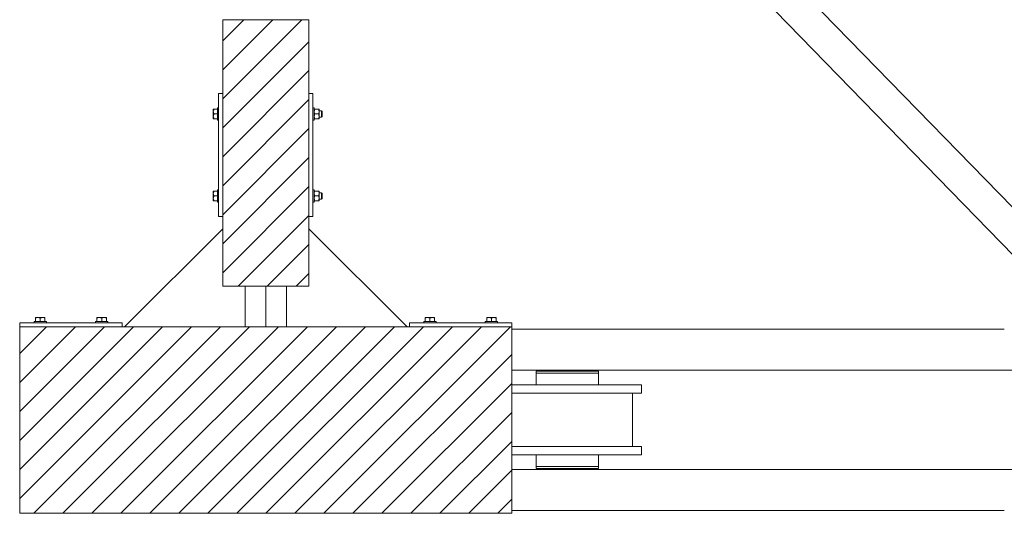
# Model space of a CAD drawing. Header units: millimetres. Extents: x -1413 to 6997, y -739331 to -733391.
# Tile 25 of 47: x 5525 to 6005, y -736772 to -736532. Entities that reach past the tile are written whole.
import ezdxf

# ---------------------------------------------------------------- set-up
doc = ezdxf.new("R2010")
doc.units = ezdxf.units.MM
doc.header["$MEASUREMENT"] = 0
for name, color, linetype, lineweight in [('Side Cradle Blocks', 7, 'Continuous', 0), ('Side Cradle Stbd', 7, 'Continuous', 0), ('Side Slip Cradle Stbd', 7, 'Continuous', 0)]:
    doc.layers.add(name, color=color, linetype=linetype, lineweight=lineweight)

# ---------------------------------------------------------------- blocks, each defined once
blk = doc.blocks.new('*U59')
at = {"linetype": 'Continuous', "lineweight": 0}
h = blk.add_hatch(dxfattribs=at)
h.set_pattern_fill('HATCH', color=30, style=0, pattern_type=2)
h.set_pattern_definition([(45, (2854.590769, -257.614012), (-7.071067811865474, 7.071067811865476), [])])
h.paths.add_polyline_path([(2874.366115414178, -170.803738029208), (2873.366099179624, -170.803738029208), (2853.36577448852, -170.803738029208), (2833.365449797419, -170.803738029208), (2832.365433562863, -170.803738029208), (2832.365433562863, -206.8043224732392), (2832.365433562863, -266.8052965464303), (2832.365433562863, -272.7770902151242), (2832.365433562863, -300.8058485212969), (2843.308990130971, -300.8058485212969), (2853.36577448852, -300.8058485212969), (2863.422558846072, -300.8058485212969), (2874.366115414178, -300.8058485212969), (2874.366115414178, -272.7770902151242), (2874.366115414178, -266.8052965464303), (2874.366115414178, -206.8043224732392)])
h = blk.add_hatch(dxfattribs=at)
h.set_pattern_fill('HATCH', color=30, style=0, pattern_type=2)
h.set_pattern_definition([(45, (2856.211598, -337.85115), (-7.071067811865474, 7.071067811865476), [])])
h.paths.add_polyline_path([(2973.367722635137, -411.6359655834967), (2973.367722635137, -410.3226948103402), (2973.367722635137, -390.3223701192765), (2973.367722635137, -383.0222511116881), (2973.367722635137, -379.0221861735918), (2973.367722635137, -353.02175919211), (2973.367722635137, -349.0216942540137), (2973.367722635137, -341.8348251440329), (2973.367722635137, -321.8345004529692), (2973.367722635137, -320.6344737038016), (2933.126881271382, -320.6344809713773), (2923.366910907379, -320.6344806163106), (2922.223506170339, -320.6344805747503), (2863.422558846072, -320.6344784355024), (2853.36577448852, -320.634478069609), (2843.308990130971, -320.6344777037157), (2784.508042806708, -320.6344755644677), (2783.364638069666, -320.6344755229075), (2733.36382634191, -320.6344737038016), (2733.36382634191, -321.8345004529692), (2733.36382634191, -341.8348251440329), (2733.36382634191, -349.0216942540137), (2733.36382634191, -353.02175919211), (2733.363826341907, -379.0221861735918), (2733.363826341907, -383.0222511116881), (2733.363826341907, -390.3223701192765), (2733.363826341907, -410.3226948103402), (2733.363826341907, -411.6359583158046), (2783.364638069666, -411.6359583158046), (2784.621286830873, -411.6359583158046), (2843.308990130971, -411.6359583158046), (2853.36577448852, -411.6359583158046), (2863.422558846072, -411.6359583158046), (2922.110262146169, -411.6359583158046), (2923.366910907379, -411.6359583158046), (2933.126881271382, -411.6359583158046)])
at = {"color": 30, "linetype": 'Continuous', "lineweight": 0, "flags": 128}
blk.add_lwpolyline([(2874.366115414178, -170.803738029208), (2873.366099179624, -170.803738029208), (2853.36577448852, -170.803738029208), (2833.365449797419, -170.803738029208), (2832.365433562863, -170.803738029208), (2832.365433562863, -206.8043224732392), (2832.365433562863, -266.8052965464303), (2832.365433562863, -272.7770902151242), (2832.365433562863, -300.8058485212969), (2843.308990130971, -300.8058485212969), (2853.36577448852, -300.8058485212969), (2863.422558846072, -300.8058485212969), (2874.366115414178, -300.8058485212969), (2874.366115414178, -272.7770902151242), (2874.366115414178, -266.8052965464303), (2874.366115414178, -206.8043224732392), (2874.366115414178, -170.803738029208)], close=True, dxfattribs=at)
blk.add_lwpolyline([(2973.367722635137, -411.6359655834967), (2973.367722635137, -410.3226948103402), (2973.367722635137, -390.3223701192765), (2973.367722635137, -383.0222511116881), (2973.367722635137, -379.0221861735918), (2973.367722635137, -353.02175919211), (2973.367722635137, -349.0216942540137), (2973.367722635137, -341.8348251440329), (2973.367722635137, -321.8345004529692), (2973.367722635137, -320.6344737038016), (2933.126881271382, -320.6344809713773), (2923.366910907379, -320.6344806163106), (2922.223506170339, -320.6344805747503), (2863.422558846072, -320.6344784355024), (2853.36577448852, -320.634478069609), (2843.308990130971, -320.6344777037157), (2784.508042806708, -320.6344755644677), (2783.364638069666, -320.6344755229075), (2733.36382634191, -320.6344737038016), (2733.36382634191, -321.8345004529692), (2733.36382634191, -341.8348251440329), (2733.36382634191, -349.0216942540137), (2733.36382634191, -353.02175919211), (2733.363826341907, -379.0221861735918), (2733.363826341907, -383.0222511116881), (2733.363826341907, -390.3223701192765), (2733.363826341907, -410.3226948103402), (2733.363826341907, -411.6359583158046), (2783.364638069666, -411.6359583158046), (2784.621286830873, -411.6359583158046), (2843.308990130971, -411.6359583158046), (2853.36577448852, -411.6359583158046), (2863.422558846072, -411.6359583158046), (2922.110262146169, -411.6359583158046), (2923.366910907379, -411.6359583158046), (2933.126881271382, -411.6359583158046), (2973.367722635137, -411.6359655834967)], dxfattribs=at)
at = {"layer": 'Side Cradle Blocks', "color": 7, "linetype": 'Continuous', "lineweight": 0}
for p, q in [((2874.366115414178, -170.803738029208), (2832.365433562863, -170.803738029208)), ((2832.365433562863, -170.803738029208), (2832.365433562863, -300.8058485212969)), ((2874.366115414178, -300.8058485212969), (2874.366115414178, -170.803738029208)), ((2830.365401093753, -206.8043224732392), (2832.365426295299, -206.8043224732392)), ((2830.365401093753, -266.8052965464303), (2830.365401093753, -206.8043224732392)), ((2876.366147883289, -206.8043224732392), (2874.366122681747, -206.8043224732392)), ((2876.366147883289, -266.8052965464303), (2876.366147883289, -206.8043224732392)), ((2827.765431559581, -214.6040839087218), (2827.765358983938, -214.6258559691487)), ((2827.765358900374, -214.6258958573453), (2827.765431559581, -214.6695016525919)), ((2827.765358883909, -215.6461570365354), (2827.765358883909, -215.0329463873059)), ((2827.765431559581, -215.057799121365), (2827.765358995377, -215.0329845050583)), ((2827.765358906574, -215.6463281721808), (2827.765431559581, -216.1949301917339)), ((2827.921990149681, -214.4878292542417), (2828.123746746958, -214.4878292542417)), ((2827.927066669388, -214.9151059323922), (2828.123746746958, -214.4878292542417)), ((2828.123746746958, -214.4878292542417), (2829.765384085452, -214.4878292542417)), ((2876.966164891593, -214.6237057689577), (2876.966230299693, -214.6040839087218)), ((2877.009873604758, -215.2545633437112), (2876.966164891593, -215.6460919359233)), ((2876.966230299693, -215.193848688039), (2876.966224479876, -215.2044515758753)), ((2877.122788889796, -214.4878292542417), (2877.324545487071, -214.4878292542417)), ((2878.999377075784, -214.4878292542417), (2877.324545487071, -214.4878292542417)), ((2878.999377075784, -214.4878292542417), (2879.196057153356, -214.9151059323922)), ((2879.221445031, -216.344474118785), (2879.33281234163, -215.9414142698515)), ((2879.357764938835, -214.4878292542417), (2879.322813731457, -214.4878292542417)), ((2879.357764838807, -214.6258559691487), (2879.357692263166, -214.6040839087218)), ((2879.357692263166, -215.1938486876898), (2879.357698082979, -215.2044515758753)), ((2879.357764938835, -215.6461570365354), (2879.357764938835, -215.0329463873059)), ((2879.357764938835, -215.6461570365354), (2879.357764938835, -216.3974244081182)), ((2827.765358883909, -217.9628126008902), (2827.765358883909, -217.2115452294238)), ((2827.765431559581, -217.4140394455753), (2827.765358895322, -217.9627264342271)), ((2827.765358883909, -219.1211403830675), (2827.765358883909, -218.9830836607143)), ((2827.765431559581, -219.0048857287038), (2827.765358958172, -218.9831059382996)), ((2827.813518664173, -219.1211403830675), (2827.765358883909, -219.1211403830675)), ((2828.123746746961, -216.8044848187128), (2827.915386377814, -216.3728691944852)), ((2828.123746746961, -219.1211403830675), (2827.915386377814, -218.6895247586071)), ((2827.927066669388, -217.2317614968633), (2828.123746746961, -216.8044848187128)), ((2828.123746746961, -216.8044848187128), (2829.765383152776, -216.8044848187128)), ((2829.76538408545, -219.1211403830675), (2828.123746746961, -219.1211403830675)), ((2829.765391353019, -217.9525537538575), (2829.765391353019, -216.8044848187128)), ((2877.009873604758, -217.5712189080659), (2876.966164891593, -217.9627475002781)), ((2876.966230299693, -219.0048857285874), (2876.966164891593, -218.9852638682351)), ((2877.014317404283, -219.1211403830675), (2876.966164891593, -219.1211403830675)), ((2876.966224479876, -218.4045180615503), (2876.966230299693, -218.4151209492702)), ((2877.116185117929, -216.3728691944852), (2877.324545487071, -216.8044848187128)), ((2877.116185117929, -218.6895247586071), (2877.324545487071, -219.1211403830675)), ((2877.324545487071, -216.8044848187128), (2878.999377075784, -216.8044848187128)), ((2877.324545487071, -219.1211403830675), (2878.999377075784, -219.1211403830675)), ((2878.999377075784, -216.8044848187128), (2879.196057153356, -217.2317614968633)), ((2879.201133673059, -219.1211403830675), (2878.999377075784, -219.1211403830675)), ((2879.201133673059, -219.1211403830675), (2879.208800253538, -219.1211403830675)), ((2879.221445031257, -218.6611296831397), (2879.332812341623, -218.2580698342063)), ((2879.357692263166, -218.4151209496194), (2879.357698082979, -218.4045180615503)), ((2879.357692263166, -219.0048857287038), (2879.357764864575, -218.9831059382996)), ((2879.357764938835, -217.9628126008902), (2879.357764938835, -218.5760232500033)), ((2880.566216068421, -217.9358740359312), (2880.566216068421, -217.41678825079)), ((2880.766219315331, -217.7944503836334), (2880.766219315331, -217.3402503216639)), ((2827.765358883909, -254.4884786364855), (2827.765358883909, -254.6265353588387)), ((2827.813518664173, -254.4884786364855), (2827.765358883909, -254.4884786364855)), ((2827.765358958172, -254.6265130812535), (2827.765431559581, -254.6047332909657)), ((2827.765358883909, -255.6468064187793), (2827.765358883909, -256.3980737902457)), ((2827.765358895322, -255.646892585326), (2827.765431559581, -256.1955795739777)), ((2827.765431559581, -257.4146888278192), (2827.765358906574, -257.9632908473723)), ((2827.765358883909, -257.9634619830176), (2827.765358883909, -258.5766726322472)), ((2827.765358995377, -258.5766345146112), (2827.765431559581, -258.5518198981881)), ((2827.765431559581, -258.9401173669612), (2827.765358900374, -258.9837231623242)), ((2827.765431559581, -259.0055351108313), (2827.765358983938, -258.9837630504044)), ((2828.123746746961, -254.4884786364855), (2827.915386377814, -254.9200942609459)), ((2828.123746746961, -256.8051342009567), (2827.915386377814, -257.2367498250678)), ((2827.921990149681, -259.121789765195), (2828.123746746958, -259.121789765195)), ((2827.927066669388, -256.3778575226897), (2828.123746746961, -256.8051342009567)), ((2827.927066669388, -258.6945130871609), (2828.123746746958, -259.121789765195)), ((2829.76538408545, -254.4884786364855), (2828.123746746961, -254.4884786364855)), ((2828.123746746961, -256.8051342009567), (2829.765383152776, -256.8051342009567)), ((2828.123746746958, -259.121789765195), (2829.765384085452, -259.121789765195)), ((2829.765391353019, -255.6570652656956), (2829.765391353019, -256.8051342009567)), ((2877.014317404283, -254.4884786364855), (2876.966164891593, -254.4884786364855)), ((2876.966230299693, -254.6047332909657), (2876.966164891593, -254.6243551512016)), ((2877.009873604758, -256.0384001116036), (2876.966164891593, -255.646871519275)), ((2877.009873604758, -258.3550556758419), (2876.966164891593, -257.9635270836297)), ((2876.966230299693, -259.0055351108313), (2876.966164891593, -258.9859132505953)), ((2876.966230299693, -255.1944980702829), (2876.966224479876, -255.2051009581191)), ((2876.966224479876, -258.4051674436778), (2876.966230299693, -258.4157703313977)), ((2877.116185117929, -254.9200942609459), (2877.324545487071, -254.4884786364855)), ((2877.116185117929, -257.2367498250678), (2877.324545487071, -256.8051342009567)), ((2877.122788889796, -259.121789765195), (2877.324545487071, -259.121789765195)), ((2877.324545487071, -254.4884786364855), (2878.999377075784, -254.4884786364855)), ((2877.324545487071, -256.8051342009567), (2878.999377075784, -256.8051342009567)), ((2878.999377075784, -259.121789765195), (2877.324545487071, -259.121789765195)), ((2878.999377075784, -254.4884786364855), (2879.201133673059, -254.4884786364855)), ((2878.999377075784, -256.8051342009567), (2879.196057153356, -256.3778575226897)), ((2878.999377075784, -259.121789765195), (2879.196057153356, -258.6945130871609)), ((2879.201133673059, -254.4884786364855), (2879.208800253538, -254.4884786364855)), ((2879.221445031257, -254.9484893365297), (2879.332812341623, -255.3515491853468)), ((2879.221445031, -257.2651449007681), (2879.33281234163, -257.668204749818)), ((2879.357764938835, -259.121789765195), (2879.322813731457, -259.121789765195)), ((2879.357692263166, -254.6047332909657), (2879.357764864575, -254.6265130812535)), ((2879.357698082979, -255.2051009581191), (2879.357692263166, -255.1944980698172)), ((2879.357698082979, -258.4051674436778), (2879.357692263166, -258.4157703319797)), ((2879.357692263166, -259.0055351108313), (2879.357764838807, -258.9837630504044)), ((2879.357764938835, -255.6468064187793), (2879.357764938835, -255.0335957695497)), ((2879.357764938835, -257.9634619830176), (2879.357764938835, -257.2121946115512)), ((2879.357764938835, -257.9634619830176), (2879.357764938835, -258.5766726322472)), ((2880.566216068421, -255.6737449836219), (2880.566216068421, -256.1928307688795)), ((2880.766219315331, -255.8151686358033), (2880.766219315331, -256.2693686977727)), ((2832.365426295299, -266.8052965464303), (2830.365401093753, -266.8052965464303)), ((2874.366122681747, -266.8052965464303), (2876.366147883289, -266.8052965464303)), ((2832.365433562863, -300.8058485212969), (2874.366115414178, -300.8058485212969)), ((2741.047333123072, -316.191037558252), (2741.047333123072, -316.3927941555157)), ((2741.474609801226, -316.1961140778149), (2741.047333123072, -316.3927941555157)), ((2741.047333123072, -316.3927941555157), (2741.047333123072, -318.0344314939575)), ((2741.16358777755, -316.0344789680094), (2741.185359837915, -316.0344063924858)), ((2741.229005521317, -316.0344789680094), (2741.185399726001, -316.0344063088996)), ((2742.205660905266, -316.0344062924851), (2741.592450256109, -316.0344062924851)), ((2741.592488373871, -316.0344064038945), (2741.617302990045, -316.0344789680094)), ((2742.754434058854, -316.0344789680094), (2742.205832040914, -316.0344063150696)), ((2743.363988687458, -316.3927941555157), (2742.932373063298, -316.1844337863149)), ((2743.791265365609, -316.1961140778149), (2743.363988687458, -316.3927941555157)), ((2743.363988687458, -316.3927941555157), (2743.363988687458, -318.034430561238)), ((2744.522316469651, -316.0344062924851), (2743.771049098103, -316.0344062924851)), ((2744.522230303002, -316.0344063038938), (2743.973543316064, -316.0344789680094)), ((2745.680644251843, -316.3927941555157), (2745.249028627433, -316.1844337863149)), ((2745.680644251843, -316.0344062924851), (2745.542587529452, -316.0344062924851)), ((2745.542609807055, -316.0344063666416), (2745.564389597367, -316.0344789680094)), ((2745.680644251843, -316.0825660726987), (2745.680644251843, -316.0344062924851)), ((2745.680644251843, -318.0344314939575), (2745.680644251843, -316.3927941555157)), ((2771.047820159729, -316.0344062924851), (2771.185876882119, -316.0344062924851)), ((2771.047820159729, -316.0825660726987), (2771.047820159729, -316.0344062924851)), ((2771.047820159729, -316.3927941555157), (2771.479435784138, -316.1844337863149)), ((2771.047820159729, -318.0344314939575), (2771.047820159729, -316.3927941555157)), ((2771.164074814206, -316.0344789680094), (2771.185854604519, -316.0344063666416)), ((2772.206147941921, -316.0344062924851), (2772.957415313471, -316.0344062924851)), ((2772.754921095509, -316.0344789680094), (2772.206234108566, -316.0344063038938)), ((2772.937199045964, -316.1961140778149), (2773.364475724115, -316.3927941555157)), ((2773.364475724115, -316.3927941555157), (2773.796091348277, -316.1844337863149)), ((2773.364475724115, -316.3927941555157), (2773.364475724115, -318.034430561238)), ((2774.522632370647, -316.0344063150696), (2773.974030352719, -316.0344789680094)), ((2774.522803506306, -316.0344062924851), (2775.136014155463, -316.0344062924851)), ((2775.11116142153, -316.0344789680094), (2775.135976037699, -316.0344064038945)), ((2775.253854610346, -316.1961140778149), (2775.681131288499, -316.3927941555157)), ((2775.54306468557, -316.0344063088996), (2775.499458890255, -316.0344789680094)), ((2775.564876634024, -316.0344789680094), (2775.543104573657, -316.0344063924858)), ((2775.681131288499, -316.191037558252), (2775.681131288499, -316.3927941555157)), ((2775.681131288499, -316.3927941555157), (2775.681131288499, -318.0344314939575)), ((2931.050417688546, -316.191037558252), (2931.050417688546, -316.3927941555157)), ((2931.477694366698, -316.1961140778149), (2931.050417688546, -316.3927941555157)), ((2931.050417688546, -316.3927941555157), (2931.050417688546, -318.0344314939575)), ((2931.166672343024, -316.0344789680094), (2931.18844440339, -316.0344063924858)), ((2931.232090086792, -316.0344789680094), (2931.188484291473, -316.0344063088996)), ((2932.208745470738, -316.0344062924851), (2931.595534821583, -316.0344062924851)), ((2931.595572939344, -316.0344064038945), (2931.620387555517, -316.0344789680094)), ((2932.757518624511, -316.0344789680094), (2932.208916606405, -316.0344063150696)), ((2933.126881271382, -316.2768426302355), (2932.93545762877, -316.1844337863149)), ((2933.774133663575, -316.0344062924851), (2933.126881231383, -316.0344062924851)), ((2933.367073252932, -316.3927941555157), (2933.126881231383, -316.2768426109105)), ((2933.79434993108, -316.1961140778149), (2933.367073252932, -316.3927941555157)), ((2933.367073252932, -316.3927941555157), (2933.367073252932, -318.034430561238)), ((2934.525401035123, -316.0344062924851), (2933.774133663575, -316.0344062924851)), ((2934.525314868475, -316.0344063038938), (2933.976627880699, -316.0344789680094)), ((2935.683728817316, -316.3927941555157), (2935.252113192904, -316.1844337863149)), ((2935.683728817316, -316.0344062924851), (2935.545672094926, -316.0344062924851)), ((2935.545694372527, -316.0344063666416), (2935.567474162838, -316.0344789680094)), ((2935.683728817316, -316.0825660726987), (2935.683728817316, -316.0344062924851)), ((2935.683728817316, -318.0344314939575), (2935.683728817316, -316.3927941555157)), ((2961.050904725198, -316.0344062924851), (2961.188961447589, -316.0344062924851)), ((2961.050904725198, -316.0825660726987), (2961.050904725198, -316.0344062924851)), ((2961.050904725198, -316.3927941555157), (2961.482520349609, -316.1844337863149)), ((2961.050904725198, -318.0344314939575), (2961.050904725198, -316.3927941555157)), ((2961.167159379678, -316.0344789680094), (2961.188939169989, -316.0344063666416)), ((2962.209232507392, -316.0344062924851), (2962.96049987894, -316.0344062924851)), ((2962.758005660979, -316.0344789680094), (2962.209318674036, -316.0344063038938)), ((2962.940283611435, -316.1961140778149), (2963.367560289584, -316.3927941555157)), ((2963.367560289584, -316.3927941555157), (2963.799175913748, -316.1844337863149)), ((2963.367560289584, -316.3927941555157), (2963.367560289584, -318.034430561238)), ((2964.525716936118, -316.0344063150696), (2963.97711491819, -316.0344789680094)), ((2964.525888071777, -316.0344062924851), (2965.139098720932, -316.0344062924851)), ((2965.114245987, -316.0344789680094), (2965.139060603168, -316.0344064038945)), ((2965.256939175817, -316.1961140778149), (2965.684215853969, -316.3927941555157)), ((2965.546149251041, -316.0344063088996), (2965.502543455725, -316.0344789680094)), ((2965.567961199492, -316.0344789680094), (2965.546189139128, -316.0344063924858)), ((2965.684215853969, -316.191037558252), (2965.684215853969, -316.3927941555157)), ((2965.684215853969, -316.3927941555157), (2965.684215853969, -318.0344314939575)), ((2733.36382634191, -320.6344737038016), (2733.36382634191, -318.6344485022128)), ((2733.36382634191, -318.6344485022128), (2783.364638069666, -318.6344485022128)), ((2733.363826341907, -320.6344809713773), (2933.126881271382, -320.6344809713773)), ((2733.363826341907, -411.6359583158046), (2733.363826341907, -320.6344809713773)), ((2744.51205762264, -318.0344387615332), (2743.363988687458, -318.0344387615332)), ((2772.21640678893, -318.0344387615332), (2773.364475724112, -318.0344387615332)), ((2783.364638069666, -318.6344485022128), (2783.364638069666, -320.6344737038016)), ((2933.126881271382, -318.6344485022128), (2923.366910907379, -318.6344485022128)), ((2923.366910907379, -318.6344485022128), (2923.366910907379, -320.6344737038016)), ((2933.126881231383, -318.0344387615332), (2933.367073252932, -318.0344387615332)), ((2973.367722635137, -318.6344485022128), (2933.126881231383, -318.6344485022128)), ((2933.126881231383, -320.6344809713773), (2973.367722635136, -320.6344809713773)), ((2934.515142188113, -318.0344387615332), (2933.367073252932, -318.0344387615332)), ((2962.219491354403, -318.0344387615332), (2963.367560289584, -318.0344387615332)), ((2973.367722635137, -320.6344737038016), (2973.367722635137, -318.6344485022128)), ((2973.367722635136, -320.6344809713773), (2973.367722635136, -411.6359583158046)), ((2933.126881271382, -411.6359583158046), (2733.363826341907, -411.6359583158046)), ((2973.367722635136, -411.6359583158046), (2933.126881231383, -411.6359583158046))]:
    blk.add_line(p, q, dxfattribs=at)
at = {"layer": 'Side Cradle Blocks', "color": 7, "linetype": 'Continuous', "lineweight": 0, "flags": 128}
for points in [[(2827.921990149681, -214.4878292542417), (2827.914747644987, -214.4878292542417), (2827.800310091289, -214.4878292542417), (2827.765358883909, -214.4878292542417), (2827.765358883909, -214.6258859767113), (2827.765358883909, -215.0329463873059)], [(2827.927066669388, -214.9151059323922), (2827.866727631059, -215.0461891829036), (2827.809074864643, -215.2545633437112), (2827.765358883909, -215.6461570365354), (2827.771684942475, -215.7945246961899), (2827.79031148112, -215.9414142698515), (2827.90167879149, -216.3444741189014), (2827.915386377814, -216.3728691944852)], [(2827.765358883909, -215.6461570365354), (2827.765358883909, -216.3974244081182), (2827.765358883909, -217.2115452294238)], [(2829.765391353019, -216.8044848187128), (2829.765391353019, -215.6564158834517), (2829.765391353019, -214.6831300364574), (2829.76539135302, -214.0328012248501), (2829.76539135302, -213.8044361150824), (2830.365393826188, -213.8044361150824)], [(2876.366155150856, -213.8044361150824), (2876.966157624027, -213.8044361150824), (2876.966157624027, -214.0328012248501), (2876.966157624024, -214.6831300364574), (2876.966157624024, -215.6564158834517), (2876.966157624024, -216.8044848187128), (2876.966157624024, -217.9525537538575), (2876.966157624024, -218.9258396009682), (2876.966157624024, -219.5761684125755), (2876.966157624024, -219.8045335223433), (2876.366155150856, -219.8045335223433)], [(2877.122788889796, -214.4878292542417), (2877.115546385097, -214.4878292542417), (2877.001108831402, -214.4878292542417), (2876.966164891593, -214.4878292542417)], [(2877.116185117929, -216.3728691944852), (2877.102477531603, -216.3444741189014), (2876.991110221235, -215.9414142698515), (2876.972483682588, -215.7945246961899), (2876.966164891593, -215.6463274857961)], [(2877.009873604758, -215.2545633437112), (2877.067526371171, -215.0461891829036), (2877.127865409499, -214.9151059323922), (2877.324545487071, -214.4878292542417)], [(2878.999377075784, -214.4878292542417), (2879.201133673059, -214.4878292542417), (2879.208376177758, -214.4878292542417), (2879.322813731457, -214.4878292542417)], [(2879.196057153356, -214.9151059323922), (2879.256396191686, -215.0461891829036), (2879.314048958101, -215.2545633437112), (2879.357764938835, -215.6461570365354), (2879.351438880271, -215.7945246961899), (2879.33281234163, -215.9414142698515)], [(2879.357764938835, -214.4878292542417), (2879.357764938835, -214.6258859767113), (2879.357764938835, -215.0329463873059)], [(2879.357772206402, -215.204458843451), (2880.566216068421, -215.204458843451), (2880.766219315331, -215.4044620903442), (2880.766219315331, -215.5110324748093), (2880.766219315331, -215.8145192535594), (2880.766219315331, -216.2687193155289), (2880.766219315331, -216.8044848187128), (2880.766219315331, -217.3402503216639)], [(2880.566216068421, -215.204458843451), (2880.566216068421, -215.3262535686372), (2880.566216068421, -215.6730956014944), (2880.566216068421, -216.1921813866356), (2880.566216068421, -216.8044848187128), (2880.566216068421, -217.41678825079)], [(2827.927066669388, -217.2317614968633), (2827.866727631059, -217.3628447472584), (2827.809074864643, -217.5712189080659), (2827.765358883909, -217.9628126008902), (2827.771684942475, -218.1111802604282), (2827.79031148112, -218.2580698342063), (2827.90167879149, -218.6611296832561), (2827.915386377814, -218.6895247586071)], [(2827.765358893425, -217.9627407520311), (2827.765358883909, -217.9628126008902), (2827.765358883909, -218.5760232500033), (2827.765358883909, -218.9830836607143)], [(2827.813518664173, -219.1211403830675), (2827.914323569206, -219.1211403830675), (2827.921990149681, -219.1211403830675), (2828.123746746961, -219.1211403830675)], [(2830.365393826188, -219.8045335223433), (2829.765391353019, -219.8045335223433), (2829.765391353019, -219.5761684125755), (2829.765391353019, -218.9258396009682), (2829.765391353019, -217.9525537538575)], [(2877.116185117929, -218.6895247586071), (2877.102477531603, -218.6611296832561), (2876.991110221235, -218.2580698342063), (2876.972483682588, -218.1111802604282), (2876.966164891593, -217.9629830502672)], [(2877.009873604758, -217.5712189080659), (2877.067526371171, -217.3628447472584), (2877.127865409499, -217.2317614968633), (2877.324545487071, -216.8044848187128)], [(2877.014317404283, -219.1211403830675), (2877.115122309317, -219.1211403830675), (2877.122788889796, -219.1211403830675), (2877.324545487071, -219.1211403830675)], [(2879.221445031, -216.344474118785), (2879.207737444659, -216.3728691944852), (2878.999377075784, -216.8044848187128)], [(2879.221445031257, -218.6611296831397), (2879.207737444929, -218.6895247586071), (2878.999377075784, -219.1211403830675)], [(2879.196057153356, -217.2317614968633), (2879.256396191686, -217.3628447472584), (2879.314048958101, -217.5712189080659), (2879.357764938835, -217.9628126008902), (2879.351438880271, -218.1111802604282), (2879.332812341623, -218.2580698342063)], [(2879.357764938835, -218.5760232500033), (2879.357764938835, -218.9830836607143), (2879.357764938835, -219.1211403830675), (2879.309605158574, -219.1211403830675), (2879.208800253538, -219.1211403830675)], [(2879.357764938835, -217.9628126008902), (2879.357764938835, -217.2115452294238), (2879.357764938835, -216.3974244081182)], [(2880.766219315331, -217.7944503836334), (2880.766219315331, -218.0979371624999), (2880.766219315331, -218.2045075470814), (2880.566216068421, -218.4045107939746), (2879.357772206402, -218.4045107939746)], [(2880.566216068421, -217.9358740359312), (2880.566216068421, -218.282716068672), (2880.566216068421, -218.4045107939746)], [(2829.765391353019, -255.6570652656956), (2829.765391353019, -254.6837794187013), (2829.765391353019, -254.033450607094), (2829.765391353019, -253.8050854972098), (2830.365393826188, -253.8050854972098)], [(2876.366155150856, -253.8050854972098), (2876.966157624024, -253.8050854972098), (2876.966157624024, -254.033450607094), (2876.966157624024, -254.6837794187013), (2876.966157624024, -255.6570652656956), (2876.966157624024, -256.8051342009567), (2876.966157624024, -257.9532031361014), (2876.966157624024, -258.9264889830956), (2876.966157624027, -259.5768177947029), (2876.966157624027, -259.8051829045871), (2876.366155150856, -259.8051829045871)], [(2827.765358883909, -254.6265353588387), (2827.765358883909, -255.0335957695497), (2827.765358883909, -255.6468064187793), (2827.765358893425, -255.646878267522)], [(2827.915386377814, -254.9200942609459), (2827.90167879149, -254.9484893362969), (2827.79031148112, -255.3515491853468), (2827.771684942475, -255.4984387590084), (2827.765358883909, -255.6468064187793), (2827.809074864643, -256.0384001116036), (2827.866727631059, -256.2467742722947), (2827.927066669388, -256.3778575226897)], [(2827.765358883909, -256.3980737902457), (2827.765358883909, -257.2121946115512), (2827.765358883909, -257.9634619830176)], [(2827.915386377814, -257.2367498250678), (2827.90167879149, -257.2651449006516), (2827.79031148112, -257.6682047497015), (2827.771684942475, -257.8150943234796), (2827.765358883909, -257.9634619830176), (2827.809074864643, -258.3550556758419), (2827.866727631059, -258.5634298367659), (2827.927066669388, -258.6945130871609)], [(2827.765358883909, -258.5766726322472), (2827.765358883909, -258.9837330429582), (2827.765358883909, -259.121789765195), (2827.800310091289, -259.121789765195), (2827.914747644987, -259.121789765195), (2827.921990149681, -259.121789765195)], [(2828.123746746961, -254.4884786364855), (2827.921990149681, -254.4884786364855), (2827.914323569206, -254.4884786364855), (2827.813518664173, -254.4884786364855)], [(2830.365393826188, -259.8051829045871), (2829.76539135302, -259.8051829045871), (2829.76539135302, -259.5768177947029), (2829.765391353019, -258.9264889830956), (2829.765391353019, -257.9532031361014), (2829.765391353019, -256.8051342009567)], [(2876.966164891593, -255.6466359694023), (2876.972483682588, -255.4984387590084), (2876.991110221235, -255.3515491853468), (2877.102477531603, -254.9484893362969), (2877.116185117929, -254.9200942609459)], [(2876.966164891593, -257.963291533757), (2876.972483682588, -257.8150943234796), (2876.991110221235, -257.6682047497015), (2877.102477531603, -257.2651449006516), (2877.116185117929, -257.2367498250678)], [(2876.966164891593, -259.121789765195), (2877.001108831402, -259.121789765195), (2877.115546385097, -259.121789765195), (2877.122788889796, -259.121789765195)], [(2877.324545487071, -256.8051342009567), (2877.127865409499, -256.3778575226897), (2877.067526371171, -256.2467742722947), (2877.009873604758, -256.0384001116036)], [(2877.324545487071, -259.121789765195), (2877.127865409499, -258.6945130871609), (2877.067526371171, -258.5634298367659), (2877.009873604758, -258.3550556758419)], [(2877.324545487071, -254.4884786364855), (2877.122788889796, -254.4884786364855), (2877.115122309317, -254.4884786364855), (2877.014317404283, -254.4884786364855)], [(2878.999377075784, -254.4884786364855), (2879.207737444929, -254.9200942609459), (2879.221445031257, -254.9484893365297)], [(2878.999377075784, -256.8051342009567), (2879.207737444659, -257.2367498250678), (2879.221445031, -257.2651449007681)], [(2879.322813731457, -259.121789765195), (2879.208376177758, -259.121789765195), (2879.201133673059, -259.121789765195), (2878.999377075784, -259.121789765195)], [(2879.332812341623, -255.3515491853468), (2879.351438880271, -255.4984387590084), (2879.357764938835, -255.6468064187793), (2879.314048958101, -256.0384001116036), (2879.256396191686, -256.2467742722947), (2879.196057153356, -256.3778575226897)], [(2879.33281234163, -257.668204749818), (2879.351438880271, -257.8150943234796), (2879.357764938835, -257.9634619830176), (2879.314048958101, -258.3550556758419), (2879.256396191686, -258.5634298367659), (2879.196057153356, -258.6945130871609)], [(2879.208800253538, -254.4884786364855), (2879.309605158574, -254.4884786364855), (2879.357764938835, -254.4884786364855), (2879.357764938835, -254.6265353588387), (2879.357764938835, -255.0335957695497)], [(2879.357764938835, -257.2121946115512), (2879.357764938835, -256.3980737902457), (2879.357764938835, -255.6468064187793)], [(2879.357764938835, -258.5766726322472), (2879.357764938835, -258.9837330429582), (2879.357764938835, -259.121789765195)], [(2879.357772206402, -255.2051082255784), (2880.566216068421, -255.2051082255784), (2880.766219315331, -255.405111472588), (2880.766219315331, -255.5116818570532), (2880.766219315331, -255.8151686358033)], [(2880.766219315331, -256.2693686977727), (2880.766219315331, -256.8051342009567), (2880.766219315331, -257.3408997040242), (2880.766219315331, -257.7950997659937), (2880.766219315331, -258.0985865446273), (2880.766219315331, -258.2051569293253), (2880.566216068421, -258.4051601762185), (2879.357772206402, -258.4051601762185)], [(2880.566216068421, -255.2051082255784), (2880.566216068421, -255.3269029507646), (2880.566216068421, -255.6737449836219)], [(2880.566216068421, -256.1928307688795), (2880.566216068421, -256.8051342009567), (2880.566216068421, -257.4174376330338), (2880.566216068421, -257.9365234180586), (2880.566216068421, -258.2833654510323), (2880.566216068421, -258.4051601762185)], [(2741.592450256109, -316.0344062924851), (2741.185389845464, -316.0344062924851), (2741.047333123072, -316.0344062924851), (2741.047333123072, -316.0693574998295), (2741.047333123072, -316.1837950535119), (2741.047333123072, -316.191037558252)], [(2742.932373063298, -316.1844337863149), (2742.903977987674, -316.1707262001), (2742.500918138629, -316.0593588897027), (2742.354028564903, -316.0407323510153), (2742.205660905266, -316.0344062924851), (2741.814067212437, -316.0781222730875), (2741.605693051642, -316.1357750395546), (2741.474609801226, -316.1961140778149)], [(2743.771049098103, -316.0344062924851), (2742.956928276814, -316.0344062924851), (2742.205660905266, -316.0344062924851)], [(2745.249028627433, -316.1844337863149), (2745.22063355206, -316.1707262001), (2744.817573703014, -316.0593588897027), (2744.670684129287, -316.0407323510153), (2744.522316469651, -316.0344062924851), (2744.130722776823, -316.0781222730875), (2743.922348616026, -316.1357750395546), (2743.791265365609, -316.1961140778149)], [(2745.542587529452, -316.0344062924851), (2745.135527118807, -316.0344062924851), (2744.522316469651, -316.0344062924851), (2744.522244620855, -316.0344063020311)], [(2745.680644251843, -316.3927941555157), (2745.680644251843, -316.191037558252), (2745.680644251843, -316.1833709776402), (2745.680644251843, -316.0825660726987)], [(2771.047820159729, -316.0825660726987), (2771.047820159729, -316.1833709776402), (2771.047820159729, -316.191037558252), (2771.047820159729, -316.3927941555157)], [(2772.206219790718, -316.0344063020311), (2772.206147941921, -316.0344062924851), (2771.592937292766, -316.0344062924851), (2771.185876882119, -316.0344062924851)], [(2772.937199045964, -316.1961140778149), (2772.806115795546, -316.1357750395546), (2772.59774163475, -316.0781222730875), (2772.206147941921, -316.0344062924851), (2772.057780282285, -316.0407323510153), (2771.910890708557, -316.0593588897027), (2771.507830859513, -316.1707262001), (2771.479435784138, -316.1844337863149)], [(2774.522803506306, -316.0344062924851), (2773.771536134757, -316.0344062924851), (2772.957415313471, -316.0344062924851)], [(2775.253854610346, -316.1961140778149), (2775.122771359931, -316.1357750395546), (2774.914397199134, -316.0781222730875), (2774.522803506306, -316.0344062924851), (2774.374435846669, -316.0407323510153), (2774.227546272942, -316.0593588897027), (2773.824486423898, -316.1707262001), (2773.796091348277, -316.1844337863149)], [(2775.681131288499, -316.191037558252), (2775.681131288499, -316.1837950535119), (2775.681131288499, -316.0693574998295), (2775.681131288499, -316.0344062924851), (2775.543074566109, -316.0344062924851), (2775.136014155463, -316.0344062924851)], [(2931.595534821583, -316.0344062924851), (2931.188474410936, -316.0344062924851), (2931.050417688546, -316.0344062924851), (2931.050417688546, -316.0693574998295), (2931.050417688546, -316.1837950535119), (2931.050417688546, -316.191037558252)], [(2932.93545762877, -316.1844337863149), (2932.907062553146, -316.1707262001), (2932.504002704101, -316.0593588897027), (2932.357113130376, -316.0407323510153), (2932.208745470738, -316.0344062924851), (2931.817151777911, -316.0781222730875), (2931.608777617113, -316.1357750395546), (2931.477694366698, -316.1961140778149)], [(2933.126881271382, -316.0344062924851), (2932.960012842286, -316.0344062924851), (2932.208745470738, -316.0344062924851)], [(2935.252113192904, -316.1844337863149), (2935.223718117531, -316.1707262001), (2934.820658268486, -316.0593588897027), (2934.67376869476, -316.0407323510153), (2934.525401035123, -316.0344062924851), (2934.133807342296, -316.0781222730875), (2933.925433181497, -316.1357750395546), (2933.79434993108, -316.1961140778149)], [(2935.545672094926, -316.0344062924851), (2935.138611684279, -316.0344062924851), (2934.525401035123, -316.0344062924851), (2934.525329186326, -316.0344063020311)], [(2935.683728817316, -316.3927941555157), (2935.683728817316, -316.191037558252), (2935.683728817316, -316.1833709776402), (2935.683728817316, -316.0825660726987)], [(2961.050904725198, -316.0825660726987), (2961.050904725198, -316.1833709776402), (2961.050904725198, -316.191037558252), (2961.050904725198, -316.3927941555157)], [(2962.209304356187, -316.0344063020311), (2962.209232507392, -316.0344062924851), (2961.596021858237, -316.0344062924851), (2961.188961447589, -316.0344062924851)], [(2962.940283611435, -316.1961140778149), (2962.809200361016, -316.1357750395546), (2962.600826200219, -316.0781222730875), (2962.209232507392, -316.0344062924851), (2962.060864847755, -316.0407323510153), (2961.913975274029, -316.0593588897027), (2961.510915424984, -316.1707262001), (2961.482520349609, -316.1844337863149)], [(2964.525888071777, -316.0344062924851), (2963.774620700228, -316.0344062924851), (2962.96049987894, -316.0344062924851)], [(2965.256939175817, -316.1961140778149), (2965.125855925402, -316.1357750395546), (2964.917481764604, -316.0781222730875), (2964.525888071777, -316.0344062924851), (2964.377520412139, -316.0407323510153), (2964.230630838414, -316.0593588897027), (2963.827570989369, -316.1707262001), (2963.799175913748, -316.1844337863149)], [(2965.684215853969, -316.191037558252), (2965.684215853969, -316.1837950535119), (2965.684215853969, -316.0693574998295), (2965.684215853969, -316.0344062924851), (2965.54615913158, -316.0344062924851), (2965.139098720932, -316.0344062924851)], [(2740.363939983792, -318.6344412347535), (2740.363939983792, -318.0344387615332), (2740.592305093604, -318.0344387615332), (2741.242633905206, -318.0344387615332), (2742.215919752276, -318.0344387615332), (2743.363988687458, -318.0344387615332)], [(2744.51205762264, -318.0344387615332), (2745.485343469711, -318.0344387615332), (2746.135672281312, -318.0344387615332), (2746.364037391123, -318.0344387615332), (2746.364037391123, -318.6344412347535)], [(2770.364427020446, -318.6344412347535), (2770.364427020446, -318.0344387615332), (2770.592792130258, -318.0344387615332), (2771.243120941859, -318.0344387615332), (2772.21640678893, -318.0344387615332)], [(2773.364475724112, -318.0344387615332), (2774.512544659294, -318.0344387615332), (2775.485830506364, -318.0344387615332), (2776.136159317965, -318.0344387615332), (2776.364524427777, -318.0344387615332), (2776.364524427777, -318.6344412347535)], [(2930.367024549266, -318.6344412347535), (2930.367024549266, -318.0344387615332), (2930.595389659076, -318.0344387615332), (2931.245718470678, -318.0344387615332), (2932.219004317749, -318.0344387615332), (2933.126881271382, -318.0344387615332)], [(2934.515142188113, -318.0344387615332), (2935.488428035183, -318.0344387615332), (2936.138756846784, -318.0344387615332), (2936.367121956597, -318.0344387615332), (2936.367121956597, -318.6344412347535)], [(2960.367511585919, -318.6344412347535), (2960.367511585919, -318.0344387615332), (2960.59587669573, -318.0344387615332), (2961.246205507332, -318.0344387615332), (2962.219491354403, -318.0344387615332)], [(2963.367560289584, -318.0344387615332), (2964.515629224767, -318.0344387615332), (2965.488915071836, -318.0344387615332), (2966.139243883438, -318.0344387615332), (2966.367608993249, -318.0344387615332), (2966.367608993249, -318.6344412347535)]]:
    blk.add_lwpolyline(points, dxfattribs=at)
at = {"layer": 'Side Cradle Stbd', "color": 7, "linetype": 'Continuous', "lineweight": 0}
for p, q in [((2933.126881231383, 29.71140741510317), (3244.76126168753, -290.5014694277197)), ((2933.126881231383, 6.770066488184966), (3233.44632681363, -301.8164043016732)), ((2853.36577448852, -300.8058557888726), (2853.36577448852, -320.6344737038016)), ((3213.428233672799, -321.8345004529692), (2973.367729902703, -321.8345004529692)), ((3241.372073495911, -341.8348251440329), (2973.367729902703, -341.8348251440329)), ((2992.368031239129, -342.3215784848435), (2992.368031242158, -341.8348324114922)), ((2992.977004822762, -342.3215858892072), (2992.872971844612, -342.3215858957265)), ((2994.535947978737, -342.321585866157), (2994.490175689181, -342.321585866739)), ((2994.654926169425, -342.3215858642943), (2994.535992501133, -342.321585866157)), ((2994.660983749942, -342.3215858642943), (2994.654926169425, -342.3215858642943)), ((2994.711214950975, -342.3215858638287), (2994.660983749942, -342.3215858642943)), ((2997.306643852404, -342.3215858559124), (2997.027334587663, -342.3215858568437)), ((3006.031164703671, -342.3215859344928), (3006.025152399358, -342.3215859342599)), ((3006.081395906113, -342.3215859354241), (3006.031164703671, -342.3215859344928)), ((3006.20032190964, -342.3215859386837), (3006.081395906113, -342.3215859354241)), ((3007.447558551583, -342.321585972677), (3006.200372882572, -342.3215859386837)), ((3007.757967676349, -342.3215859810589), (3007.447558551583, -342.321585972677)), ((3007.75933182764, -342.3215859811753), (3008.368305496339, -342.3215860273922)), ((3008.36829099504, -341.8348324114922), (3008.368290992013, -342.321578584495)), ((3011.144657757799, -343.3216021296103), (3014.448328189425, -343.3216022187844)), ((3015.608423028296, -343.3216023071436), (3014.448328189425, -343.3216022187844)), ((3014.448326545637, -349.0216947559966), (3015.608421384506, -349.0216948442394)), ((3036.608763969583, -349.0216949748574), (3033.850113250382, -349.021694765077)), ((3014.236847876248, -353.0217593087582), (3000.368175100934, -353.0217591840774)), ((3032.168691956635, -353.0217669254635), (3032.168691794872, -379.0221793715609)), ((3036.608763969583, -379.0221868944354), (3033.850113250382, -379.0221866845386)), ((3014.236847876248, -383.0222512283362), (3000.368175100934, -383.0222511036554)), ((2973.367729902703, -390.3223701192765), (3656.350499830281, -390.3223701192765)), ((2992.368030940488, -390.3223628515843), (2992.368030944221, -389.7223625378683)), ((3008.368290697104, -389.7223626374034), (3008.36829069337, -390.3223628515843)), ((3011.144657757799, -389.7223554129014), (3014.448328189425, -389.7223555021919)), ((3015.608423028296, -389.7223555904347), (3014.448328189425, -389.7223555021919)), ((2973.367729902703, -410.3226948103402), (3213.428233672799, -410.3226948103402))]:
    blk.add_line(p, q, dxfattribs=at)
at = {"layer": 'Side Cradle Stbd', "color": 7, "linetype": 'Continuous', "lineweight": 0, "ltscale": 0.2000032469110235}
for p, q in [((2784.508042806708, -320.6344737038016), (2832.365426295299, -272.7770902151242)), ((2922.223506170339, -320.6344737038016), (2874.366122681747, -272.7770902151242)), ((2843.308990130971, -300.8058557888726), (2843.308990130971, -320.6344737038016)), ((2863.422558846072, -300.8058557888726), (2863.422558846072, -320.6344737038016))]:
    blk.add_line(p, q, dxfattribs=at)
at = {"layer": 'Side Cradle Stbd', "color": 7, "linetype": 'Continuous', "lineweight": 0, "flags": 128}
for points in [[(3000.368170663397, -343.3216020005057), (2994.535980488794, -343.3216019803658), (2989.591688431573, -343.3216019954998), (2986.288018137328, -343.3216020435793), (2985.127923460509, -343.3216021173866), (2985.127923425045, -349.0216869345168)], [(3015.608418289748, -343.3216023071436), (3015.608423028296, -343.3216023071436), (3015.608423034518, -342.3215860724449), (3014.448328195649, -342.3215859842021), (3011.14465776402, -342.321585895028), (3006.200365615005, -342.3215858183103), (3000.368175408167, -342.3215857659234), (2994.535985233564, -342.3215857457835), (2989.591693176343, -342.3215857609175), (2986.288022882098, -342.321585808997), (2985.127928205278, -342.3215858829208), (2985.127928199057, -343.3216021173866), (2985.127962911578, -343.3216021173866)], [(2992.872971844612, -342.3215858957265), (2992.368033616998, -342.3215859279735), (2992.368031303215, -342.3215859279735)], [(2994.490175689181, -342.321585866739), (2992.977013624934, -342.3215858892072), (2992.977008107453, -342.3215858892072), (2992.977004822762, -342.3215858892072)], [(3000.368170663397, -343.3216020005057), (2994.535985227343, -343.3216019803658), (2994.535980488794, -343.3216019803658)], [(2997.027334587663, -342.3215858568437), (2994.711229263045, -342.3215858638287), (2994.711229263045, -342.3215858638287)], [(3011.144657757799, -343.3216021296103), (3006.200365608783, -343.3216020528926), (3000.368175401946, -343.3216020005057), (3000.368172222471, -343.3216020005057)], [(3015.608418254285, -349.0216871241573), (3015.608418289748, -343.3216023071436), (3015.608383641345, -343.3216023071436)], [(2973.367729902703, -349.0216942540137), (2974.742209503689, -349.0216942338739), (2986.49950242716, -349.0216941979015), (3000.368175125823, -349.0216942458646), (3014.236847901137, -349.0216943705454), (3025.994141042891, -349.0216945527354), (3033.850113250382, -349.021694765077)], [(2985.127926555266, -349.0216946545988), (2985.127923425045, -349.0216946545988), (2985.127923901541, -349.0216946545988), (2986.142367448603, -349.0216945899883), (2986.288018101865, -349.0216945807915), (2986.288019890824, -349.0216945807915), (2986.49947874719, -349.0216945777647)], [(2986.499509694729, -349.0216945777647), (2989.176910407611, -349.0216945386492), (2989.59168839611, -349.0216945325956), (2989.59168839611, -349.0216945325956)], [(2989.591690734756, -349.0216945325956), (2989.591690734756, -349.0216945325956), (2993.915221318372, -349.0216945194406), (2994.535980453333, -349.021694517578), (2994.535980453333, -349.021694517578)], [(3036.608763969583, -349.0216949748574), (3036.608763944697, -353.0217599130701), (3036.608691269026, -353.0217599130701)], [(2973.367729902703, -353.02175919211), (2974.742209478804, -353.021759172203), (2986.499502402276, -353.0217591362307), (3000.368175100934, -353.0217591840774)], [(3014.236847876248, -353.0217593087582), (3025.994141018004, -353.0217594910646), (3033.850113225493, -353.0217597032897), (3036.608763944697, -353.0217599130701)], [(2973.367729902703, -379.0221861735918), (2974.742209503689, -379.0221861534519), (2986.49950242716, -379.0221861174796), (3000.368175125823, -379.0221861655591), (3014.236847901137, -379.0221862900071), (3025.994141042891, -379.0221864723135), (3033.850113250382, -379.0221866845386)], [(3036.608763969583, -379.0221868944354), (3036.608763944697, -383.0222518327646), (3036.608691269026, -383.0222518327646)], [(2973.367729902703, -383.0222511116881), (2974.742209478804, -383.0222510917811), (2986.499502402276, -383.0222510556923), (3000.368175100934, -383.0222511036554)], [(2985.127923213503, -383.022258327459), (2985.127923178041, -388.7223391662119), (2985.127960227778, -388.7223391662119)], [(3014.236847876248, -383.0222512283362), (3025.994141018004, -383.0222514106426), (3033.850113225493, -383.0222516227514), (3036.608763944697, -383.0222518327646)], [(3015.60838343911, -388.7223393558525), (3015.608418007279, -388.7223393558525), (3015.608418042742, -383.022258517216)], [(3000.3681718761, -388.7223390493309), (3000.368170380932, -388.7223390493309), (2994.535980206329, -388.7223390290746), (2989.591688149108, -388.7223390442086), (2986.288017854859, -388.7223390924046), (2985.127923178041, -388.7223391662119)], [(2985.127928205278, -388.7223391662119), (2985.127928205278, -388.7223391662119), (2985.127928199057, -389.7223554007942), (2985.127965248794, -389.7223554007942)], [(3015.608350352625, -389.7223555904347), (3015.608423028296, -389.7223555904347), (3015.608423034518, -388.7223393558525), (3014.448328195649, -388.7223392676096), (3011.14465776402, -388.7223391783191), (3006.200365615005, -388.7223391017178), (3000.368175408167, -388.7223390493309), (3000.368173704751, -388.7223390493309)], [(3011.144657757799, -389.7223554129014), (3006.200365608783, -389.7223553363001), (3000.368175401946, -389.7223552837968), (2994.535985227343, -389.7223552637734), (2989.591693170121, -389.7223552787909), (2986.288022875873, -389.7223553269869), (2985.127928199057, -389.7223554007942)]]:
    blk.add_lwpolyline(points, dxfattribs=at)

msp = doc.modelspace()

# ---------------------------------------------------------------- block references
at = {"layer": 'Side Slip Cradle Stbd', "color": 7, "linetype": 'Continuous', "lineweight": 0}
msp.add_blockref('*U59', (2791.75, -736360.8500000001), dxfattribs=at)

doc.saveas('drawing.dxf')
